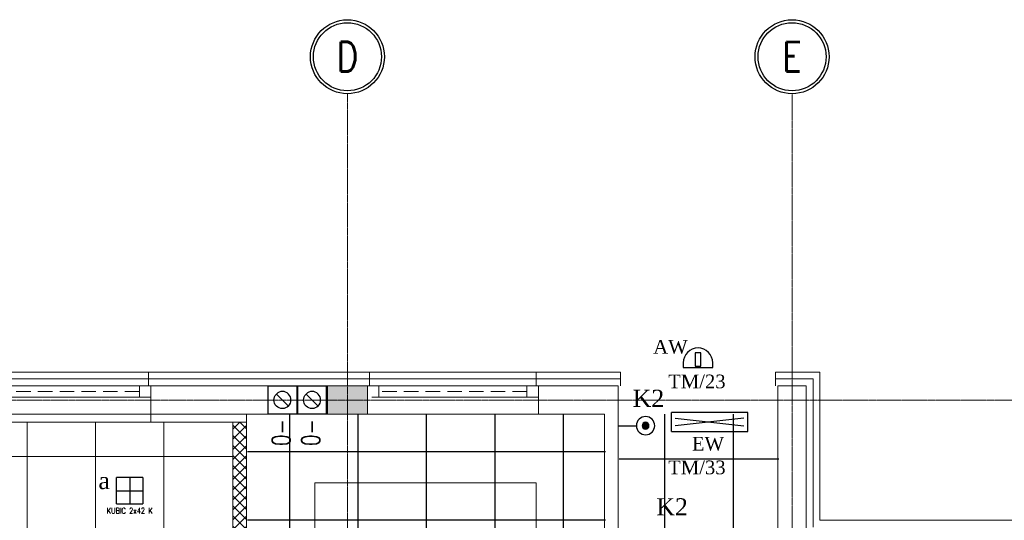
# Model space of a CAD drawing. Header units: centimetres. Extents: x 88729 to 133553, y -16225 to 14174.
# Tile 120 of 231: x 90571 to 91435, y -6277 to -5837. Entities that reach past the tile are written whole.
import ezdxf
from ezdxf.enums import TextEntityAlignment as Align

# ---------------------------------------------------------------- set-up
doc = ezdxf.new("R2010")
doc.units = ezdxf.units.CM
for name, pattern in [('ACAD_ISO04W100', [30.5, 24, -3, 0.5, -3]), ('CENTER2', [1.125, 0.75, -0.125, 0.125, -0.125]), ('DASHED', [19.05, 12.7, -6.35])]:
    doc.linetypes.add(name, pattern=pattern)
for name, color, linetype, lineweight in [('_E_ośw_opisy_AW', 1, 'Continuous', 9), ('A-SLUSARKA', 252, 'Continuous', 13), ('E_Istn_pozostaje', 132, 'Continuous', 25), ('PR_izolacja', 252, 'Continuous', 20), ('rz_zelbet', 252, 'Continuous', 20)]:
    doc.layers.add(name, color=color, linetype=linetype, lineweight=lineweight)
for name, color, linetype in [('A-MEBLE', 252, 'Continuous'), ('A-OS', 252, 'CENTER2'), ('A-rdzenie zelbetowe', 252, 'Continuous'), ('A-SCIANY', 252, 'Continuous'), ('A-SUFITY', 252, 'Continuous'), ('B-IWE', 252, 'Continuous'), ('B-IWE-KAN', 252, 'Continuous'), ('E_Istn', 170, 'Continuous'), ('E_opisy siły', 5, 'Continuous'), ('E_oswietlenie-opis2', 1, 'Continuous'), ('E_PODKLAD', 7, 'Continuous'), ('E_siła', 5, 'Continuous'), ('klinkier', 252, 'Continuous'), ('mat', 252, 'Continuous'), ('R-MET-IWE', 252, 'Continuous'), ('rz_wentylacja', 252, 'Continuous')]:
    doc.layers.add(name, color=color, linetype=linetype)
doc.styles.add('MM_050', font='romans.shx', dxfattribs={"width": 0.8, "height": 16})
doc.styles.add('old', font='BOOKOS.TTF')
doc.styles.add('ROMANS', font='ROMANS.SHX', dxfattribs={"width": 0.6})
doc.styles.get("Standard").update_dxf_attribs({"font": 'txt.shx'})
doc.linetypes.add('BATTING', pattern='A,0.00254,-2.54,[134,LTYPESHP.SHX,S=2.54,R=0,X=-2.54,Y=0],-5.08,[134,LTYPESHP.SHX,S=2.54,R=180,X=2.54,Y=0],-2.54', length=10.16254)

# ---------------------------------------------------------------- blocks, each defined once
blk = doc.blocks.new('RLX_9042650+6100')
at = {"ltscale": 0.1}
for p, q in [((11.6, 11.6), (-11.6, 11.6)), ((-11.6, -11.6), (-11.6, 11.6)), ((0, 11.6), (0, -11.6)), ((11.6, 11.6), (11.6, -11.6)), ((-11.6, 0), (11.6, 0)), ((-0.23, 0), (0, 0)), ((0, -0.23), (0, 0.23)), ((0, 0), (0.23, 0)), ((-11.6, -11.6), (11.6, -11.6))]:
    blk.add_line(p, q, dxfattribs=at)
at = {"ltscale": 0.1, "insert": (-20.2, -15.15), "char_height": 5, "width": 44.7643, "attachment_point": 1, "style": 'MM_050'}
blk.add_mtext('\\pt40;KUBIC 2x42 K', dxfattribs=at)
at = {"ltscale": 0.1, "flags": 9}
blk.add_attdef('RLXLUM', (0, 0), '', height=0.1, dxfattribs=at)
blk = doc.blocks.new('E_łącznik bistabilny IP20')
at = {"linetype": 'Continuous', "ltscale": 0.5}
blk.add_hatch(color=256, dxfattribs=at).paths.add_polyline_path([(-3, 24, 1), (3, 24, 1)])
blk.add_line((0, 0), (0, 16), dxfattribs=at)
for radius in [8, 3]:
    blk.add_circle((0, 24), radius, dxfattribs=at)
at = {"linetype": 'Continuous', "ltscale": 0.5, "style": 'old', "flags": 4}
blk.add_attdef('OBWÓD', (5.88, 29.43), '', height=12, dxfattribs=at)
blk = doc.blocks.new('_E_oprawa 1x38_AW')
at = {"linetype": 'Continuous', "ltscale": 0.5}
for p, q in [((2.5, 12.69), (-2.5, 12.69)), ((-2.5, 12.69), (-2.5, 1.19)), ((2.5, 1.19), (2.5, 12.69)), ((-13, 4), (-13, 0)), ((-13, 0), (13, 0)), ((-2.5, 1.19), (2.5, 1.19)), ((13, 0), (13, 4))]:
    blk.add_line(p, q, dxfattribs=at)
blk.add_arc((0, 4), 13, 0, 180, dxfattribs=at)
at = {"linetype": 'Continuous', "ltscale": 0.5, "style": 'old', "flags": 4}
for tag, p in [('OBWÓD', (15.09, 21.65)), ('LP', (-44.91, 21.65)), ('ROZDZ.', (-57.74, -19.16)), ('AWARYJNA', (32.54, -16.81))]:
    blk.add_attdef(tag, p, '', height=12, dxfattribs=at)
blk = doc.blocks.new('E_opis siły')
at = {"layer": 'E_siła', "linetype": 'Continuous', "ltscale": 0.5, "style": 'old', "flags": 4}
blk.add_attdef('OBWÓD', (0, 0), '', height=12, dxfattribs=at)
blk = doc.blocks.new('E_piktogramowa ex')
at = {"linetype": 'Continuous', "ltscale": 0.5}
for p, q in [((33.5, 8.43), (-33.5, 8.43)), ((-33.5, -8.23), (-33.5, 8.43)), ((30.11, 3.33), (-30.11, -3.33)), ((-30.11, 3.33), (30.11, -3.33)), ((33.5, -8.23), (33.5, 8.43)), ((-33.5, -8.23), (33.5, -8.23))]:
    blk.add_line(p, q, dxfattribs=at)
at = {"linetype": 'Continuous', "ltscale": 0.5, "style": 'old', "flags": 4}
for tag, p in [('ROZDZ.', (-79.2, -25.58)), ('AWARYJNA', (17.54, -24.96))]:
    blk.add_attdef(tag, p, '', height=12, dxfattribs=at)
blk = doc.blocks.new('OSKA_D')
at = {"linetype": 'Continuous'}
for radius in [25, 23]:
    blk.add_circle((0, -25), radius, dxfattribs=at)
at = {"style": 'ROMANS', "width": 0.8, "flags": 4}
blk.add_attdef('OS', text='', height=20, dxfattribs=at).set_placement((0, -25), align=Align.MIDDLE_CENTER)
blk = doc.blocks.new('IWE0W')
at = {"layer": 'B-IWE-KAN'}
blk.add_lwpolyline([(0.854, 0.854, -1), (0.146, 0.146), (0.854, 0.854, 1), (0.146, 0.146)], format="xyb", dxfattribs=at)
blk = doc.blocks.new('IWE0W011')
at = {"layer": 'B-IWE'}
blk.add_lwpolyline([(0, 0), (25, 0), (25, 25), (0, 25), (0, 0)], dxfattribs=at)
at = {"xscale": 15, "yscale": 15, "zscale": 15}
blk.add_blockref('IWE0W', (5, 5), dxfattribs=at)
at = {"layer": 'R-MET-IWE', "width": 0.75}
blk.add_attdef('NR', text='', height=9.5, dxfattribs=at).set_placement((12.5, 37), align=Align.MIDDLE)
blk = doc.blocks.new('A$Ce817dbbb')
at = {"layer": 'klinkier', "lineweight": 9, "ltscale": 0.1}
h = blk.add_hatch(dxfattribs=at)
h.set_pattern_fill('ANSI37', color=252, scale=50, style=0)
h.set_pattern_definition([(45, (-34168.379, 15027.049), (-4.4194174, 4.4194174), []), (135, (-34168.379, 15027.049), (-4.4194174, -4.4194174), [])])
h.paths.add_polyline_path([(-643.9, -16656.02), (-631.9, -16656.02), (-631.9, -17182.02), (-643.9, -17182.02)])
at = {"layer": 'rz_zelbet', "lineweight": 9, "ltscale": 0.1}
h = blk.add_hatch(dxfattribs=at)
h.set_pattern_fill('ANSI33', color=252, scale=40, style=0)
h.set_pattern_definition([(45, (-34168.379, 15027.049), (-7.0710678, 7.0710678), []), (45, (-34161.308, 15027.049), (-7.0710678, 7.0710678), [5, -2.5])])
h.paths.add_polyline_path([(-2060.9, -16624.02), (-2025.9, -16624.02), (-2025.9, -16649.02), (-2060.9, -16649.02)])
h.paths.add_polyline_path([(-1740.9, -16624.02), (-1705.9, -16624.02), (-1705.9, -16649.02), (-1740.9, -16649.02)])
h.paths.add_polyline_path([(-1420.9, -16624.02), (-1385.9, -16624.02), (-1385.9, -16649.02), (-1420.9, -16649.02)])
h.paths.add_polyline_path([(-1140.9, -16624.02), (-1105.9, -16624.02), (-1105.9, -16649.02), (-1140.9, -16649.02)])
h.paths.add_polyline_path([(-900.9, -16624.02), (-865.9, -16624.02), (-865.9, -16649.02), (-900.9, -16649.02)])
h.paths.add_polyline_path([(-560.9, -16624.02), (-525.9, -16624.02), (-525.9, -16649.02), (-560.9, -16649.02)])
at = {"layer": 'A-MEBLE', "color": 252, "lineweight": 9}
for p, q in [((-571.9, -16864.02), (-571.9, -16709.02)), ((-571.9, -16709.02), (-377.9, -16709.02)), ((-377.9, -16954.02), (-377.9, -16709.02))]:
    blk.add_line(p, q, dxfattribs=at)
at = {"layer": 'A-OS', "color": 252, "lineweight": 9, "ltscale": 2}
for p, q in [((-543.4, -20253.78), (-543.4, -16367.78)), ((-153.4, -20254.11), (-153.4, -16367.78)), ((-2608.23, -16636.52), (3323.95, -16636.52))]:
    blk.add_line(p, q, dxfattribs=at)
at = {"layer": 'A-rdzenie zelbetowe', "color": 252, "lineweight": 9, "ltscale": 0.1}
blk.add_lwpolyline([(-560.9, -16624.02), (-525.9, -16624.02), (-525.9, -16649.02), (-560.9, -16649.02)], close=True, dxfattribs=at)
blk.add_lwpolyline([(-560.9, -16624.02), (-525.9, -16624.02), (-525.9, -16649.02), (-560.9, -16649.02)], close=True, dxfattribs=at)
at = {"layer": 'A-SCIANY', "color": 252, "lineweight": 9, "ltscale": 3}
for p, q in [((-1422.9, -16612.02), (-303.9, -16612.02)), ((-717.9, -16612.02), (-717.9, -16624.02)), ((-523.9, -16612.02), (-523.9, -16624.02)), ((-377.9, -16612.02), (-377.9, -16624.02)), ((-303.9, -16624.02), (-303.9, -16612.02)), ((-167.9, -16612.02), (-128.9, -16612.02)), ((-167.9, -16624.02), (-167.9, -16612.02)), ((-128.9, -16742.02), (-128.9, -16612.02)), ((-715.9, -16656.02), (-715.9, -16624.02)), ((-525.9, -16649.02), (-525.9, -16624.02)), ((-375.9, -16649.02), (-375.9, -16624.02)), ((-305.9, -16649.02), (-305.9, -16624.02)), ((-165.9, -16649.02), (-165.9, -16624.02)), ((-631.9, -17182.02), (-631.9, -16649.02)), ((-631.9, -16649.02), (-317.9, -16649.02)), ((-317.9, -17314.02), (-317.9, -16649.02)), ((-305.9, -17314.02), (-305.9, -16649.02)), ((-165.9, -17301.02), (-165.9, -16649.02)), ((-165.9, -16649.02), (-165.9, -16649.02)), ((-1420.9, -16656.02), (-643.9, -16656.02)), ((-643.9, -17182.02), (-643.9, -16656.02)), ((-128.9, -16742.02), (987.1, -16742.02))]:
    blk.add_line(p, q, dxfattribs=at)
at = {"layer": 'A-SLUSARKA', "color": 252, "linetype": 'DASHED', "lineweight": 9}
for points in [[(-865.9, -16624.02), (-715.9, -16624.02), (-715.9, -16634.02), (-865.9, -16634.02), (-865.9, -16624.02), (-855.9, -16624.02), (-855.9, -16634.02), (-725.9, -16634.02), (-725.9, -16624.02), (-725.9, -16629.02), (-855.9, -16629.02), (-855.9, -16629.02), (-855.9, -16629.02), (-855.9, -16629.02)], [(-525.9, -16624.02), (-375.9, -16624.02), (-375.9, -16634.02), (-525.9, -16634.02), (-525.9, -16624.02), (-515.9, -16624.02), (-515.9, -16634.02), (-385.9, -16634.02), (-385.9, -16624.02), (-385.9, -16629.02), (-515.9, -16629.02), (-515.9, -16629.02), (-515.9, -16629.02), (-515.9, -16629.02)]]:
    blk.add_lwpolyline(points, dxfattribs=at)
at = {"layer": 'A-SUFITY', "ltscale": 0.1}
for p, q in [((-593.9, -17314.02), (-593.9, -16649.02)), ((-533.9, -17314.02), (-533.9, -16649.02)), ((-473.9, -17314.02), (-473.9, -16649.02)), ((-413.9, -17314.02), (-413.9, -16649.02)), ((-353.9, -17314.02), (-353.9, -16649.02)), ((-353.9, -17314.02), (-353.9, -16649.02)), ((-264.9, -17314.02), (-264.9, -16649.02)), ((-204.9, -17301.02), (-204.9, -16649.02)), ((-630.9, -16681.52), (-316.9, -16681.52)), ((-304.9, -16688.02), (-164.9, -16688.02)), ((-630.9, -16741.52), (-316.9, -16741.52))]:
    blk.add_line(p, q, dxfattribs=at)
at = {"layer": 'A-SUFITY', "color": 252, "lineweight": 9, "ltscale": 0.1}
for p, q in [((-824.4, -16656), (-824.4, -17307.02)), ((-764.4, -16656), (-764.4, -17307.02)), ((-704.4, -16656), (-704.4, -17307.02)), ((-643.9, -16686.02), (-2303.9, -16686.02))]:
    blk.add_line(p, q, dxfattribs=at)
at = {"layer": 'mat', "color": 252, "lineweight": 9}
for p, q in [((-1407.9, -16624.02), (-305.9, -16624.02)), ((-165.9, -16624.02), (-140.9, -16624.02)), ((-140.9, -16754.02), (-140.9, -16624.02)), ((-1420.9, -16649.02), (-643.9, -16649.02))]:
    blk.add_line(p, q, dxfattribs=at)
at = {"layer": 'mat', "color": 252, "lineweight": 9, "ltscale": 0.1}
for p, q in [((-643.9, -16649.02), (-617.9, -16649.02)), ((-643.9, -16656.02), (-631.9, -16656.02))]:
    blk.add_line(p, q, dxfattribs=at)
at = {"layer": 'PR_izolacja', "color": 252, "linetype": 'BATTING', "lineweight": 9, "ltscale": 0.28}
for p, q in [((-1422.9, -16618.02), (-303.9, -16618.02)), ((-167.9, -16618.02), (-134.9, -16618.02)), ((-134.9, -16748.02), (-134.9, -16618.02))]:
    blk.add_line(p, q, dxfattribs=at)
at = {"layer": 'A-OS', "color": 252, "linetype": 'ACAD_ISO04W100', "lineweight": 9, "ltscale": 5, "xscale": 1.297612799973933, "yscale": 1.297612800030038, "zscale": 1.2976128, "rotation": 359.8402543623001}
for p, values in [((-543.31, -16302.9), {'OS': 'D'}), ((-153.31, -16302.9), {'OS': 'E'})]:
    blk.add_blockref('OSKA_D', p, dxfattribs=at).add_auto_attribs(values)
at = {"layer": 'rz_wentylacja', "color": 252, "lineweight": 9}
ref = blk.add_blockref('IWE0W011', (-612.9, -16624.02), dxfattribs=dict(at, xscale=-1, rotation=180))
ref.add_attrib('NR', '0-', (-593.54, -16676.9), dxfattribs={"layer": 'R-MET-IWE', "height": 16, "rotation": 90, "width": 0.75})
ref = blk.add_blockref('IWE0W011', (-586.9, -16624.02), dxfattribs=dict(at, xscale=-1, rotation=180))
ref.add_attrib('NR', '0-', (-567.54, -16676.9), dxfattribs={"layer": 'R-MET-IWE', "height": 16, "rotation": 90, "width": 0.75})
at = {"layer": 'R-MET-IWE', "color": 252, "lineweight": 9, "width": 0.75}
for tag, rotation, p in [('0-', 90, (-1139.05, -4143.61)), ('0-', 90, (-1113.05, -4143.61)), ('0-', 90, (-1087.05, -4143.61)), ('2-', 90, (-796.05, -4143.61)), ('2-', 90, (-505.05, -4143.61)), ('0-', 90, (-480.05, -4143.61)), ('0-', 90, (-456.05, -4143.61)), ('2-', 90, (-166.05, -4143.61)), ('2-', 90, (-625.66, -4833.61)), ('2-', 90, (-599.66, -4833.61)), ('2-', 90, (-573.66, -4833.61)), ('0-', 180, (-2169.64, -4848.47)), ('0-', 180, (-2169.64, -4873.47)), ('0-', 180, (-2169.64, -4899.47)), ('-2', 90, (-1661.47, -4961.65)), ('-2', 90, (-1636.47, -4961.65)), ('0-', 270, (-1489.78, -4968.06)), ('0-', 270, (-1464.78, -4968.06)), ('0-', 270, (-1439.78, -4968.06)), ('0-', 270, (-1364.78, -4968.06)), ('0-', 270, (-1339.78, -4968.06)), ('0-', 270, (-1314.78, -4968.06)), ('0-', 270, (328.22, -4968.06)), ('0-', 270, (354.22, -4968.06)), ('0-', 270, (1256.22, -4968.06)), ('0-', 270, (1282.22, -4968.06)), ('0-', 90, (-513.05, -5496.61)), ('0-', 90, (-487.05, -5496.61)), ('K.S.-', 90, (-487.05, -5766.11)), ('0-', 90, (-513.05, -5766.11)), ('1-', 90, (-539.05, -6114.61)), ('0-', 90, (-513.05, -6114.61)), ('0-', 90, (-487.05, -6114.61)), ('0-', 90, (301.95, -6545.61)), ('0-', 90, (327.95, -6545.61)), ('0-', 90, (353.95, -6545.61)), ('0-', 90, (416.11, -6545.61)), ('0-', 90, (1255.95, -6545.61)), ('0-', 90, (1281.95, -6545.61)), ('1-', 90, (2382.95, -6845.61)), ('1-', 90, (2408.95, -6845.61)), ('1-', 90, (2434.95, -6845.61)), ('1-', 90, (2827.95, -6845.61)), ('1-', 90, (2853.95, -6845.61)), ('1-', 90, (2879.95, -6845.61)), ('<-2', 90, (-910.64, -10482.41)), ('2->', 90, (-718.15, -10854.38)), ('2->', 90, (-692.15, -10854.38)), ('2->', 90, (-744.15, -10870.8)), ('-0', 90, (-186.09, -12450.12)), ('1-', 90, (2264.47, -12866.38)), ('1-', 90, (2290.47, -12866.38)), ('1-', 90, (2316.47, -12866.38)), ('1-', 90, (2709.47, -12866.38)), ('1-', 90, (2735.47, -12866.38)), ('1-', 90, (2761.47, -12866.38)), ('<-KL', 90, (-700.01, -16780.91)), ('-0', 90, (-179.94, -18957.53)), ('0->', 90, (-1257.53, -23179.05)), ('0->', 90, (-1231.53, -23179.05)), ('0->', 90, (-1205.53, -23179.05)), ('0->', 90, (-600.53, -23179.05)), ('0->', 90, (-574.53, -23179.05)), ('0->', 90, (-1692.53, -24074.05)), ('0->', 90, (-1666.53, -24074.05)), ('0->', 90, (-1640.53, -24074.05)), ('0->', 90, (-1486.53, -24074.05)), ('0->', 90, (-1460.53, -24074.05)), ('0->', 90, (-1434.53, -24074.05)), ('<-0', 90, (-499.82, -24383.56)), ('<-0', 90, (-298.11, -24383.56)), ('<-0', 180, (-587.12, -25088.86)), ('<-0', 270, (-496.63, -25202.68)), ('<-0', 180, (-1353.25, -25419.36)), ('<-0', 180, (-1187.25, -25444.1)), ('<-0', 90, (-179.61, -25454.22)), ('<-0', 90, (-69.59, -26375.36)), ('<-0', 90, (-43.59, -26375.36))]:
    blk.add_attdef(tag, text='', height=17, rotation=rotation, dxfattribs=at).set_placement(p, align=Align.MIDDLE)
for tag, p in [('2-', (1424.81, -4179.2)), ('2-', (1424.81, -4205.2)), ('K.S.-', (-76.89, -4264.2)), ('KL-', (-613.13, -4292.18)), ('1-', (-613.13, -4312.18)), ('1-', (-613.13, -4332.18)), ('K.S.-', (1414.13, -4333.66)), ('0-', (-70.19, -4341.2)), ('0-', (469.81, -4341.2)), ('1-', (-613.13, -4352.18)), ('0-', (1424.81, -4361.2)), ('0-', (-70.19, -4367.2)), ('1-', (469.81, -4367.2)), ('0-', (1099.81, -4368.2)), ('2-', (1424.81, -4387.2)), ('1-', (-70.19, -4393.2)), ('1-', (469.81, -4393.2)), ('1-', (1099.81, -4394.2)), ('2-', (1424.81, -4413.2)), ('2-', (-70.19, -4419.2)), ('2-', (1099.81, -4420.2)), ('K.S.-', (-76.89, -4445.2)), ('2-', (469.81, -4444.2)), ('2-', (1099.81, -4446.2)), ('2-', (469.81, -4470.2)), ('2-', (-825.19, -4496.2)), ('2-', (-825.19, -4522.2)), ('2-', (-70.19, -4574.2)), ('2-', (-70.19, -4600.2)), ('K.S.-', (1089.13, -4600.66)), ('2-', (1099.81, -4653.2)), ('2-', (-70.19, -4669.2)), ('2-', (1099.81, -4679.2)), ('-1', (1806.78, -4690.78)), ('1-', (-70.19, -4695.2)), ('2-', (1099.81, -4705.2)), ('-1', (1806.78, -4716.3)), ('K.S.-', (-73.2, -4721.2)), ('-1', (1806.78, -4743.07)), ('FR-', (-70.19, -4747.2)), ('0-', (-1066.19, -6382.7)), ('0-', (-1066.19, -6408.7)), ('2-', (1729.81, -6586.2)), ('2-', (1729.81, -6612.2)), ('2-', (1729.81, -6638.2)), ('2-', (1729.81, -6664.2)), ('K.S.-', (469.81, -6788.2)), ('1-', (-962.19, -6915.2)), ('1-', (-460.19, -6923.2)), ('1-', (469.81, -6923.2)), ('2-', (1729.81, -6923.2)), ('1-', (-460.19, -6949.2)), ('1-', (469.81, -6949.2)), ('2-', (1729.81, -6949.2)), ('K.S.-', (2901.81, -6960.2)), ('2-', (1729.81, -6975.2)), ('2-', (1729.81, -7001.2)), ('2-', (-460.19, -7026.2)), ('0-', (469.81, -7026.2)), ('2-', (-460.19, -7052.2)), ('0-', (469.81, -7052.2)), ('2-', (-460.19, -7078.2)), ('2-', (469.81, -7078.2)), ('1-', (2901.81, -7088.2)), ('2-', (469.81, -7104.2)), ('1-', (2901.81, -7114.2)), ('0-', (1729.81, -7131.2)), ('2-', (-460.19, -7141.2)), ('0-', (1729.81, -7157.2)), ('2-', (-460.19, -7167.2)), ('2-', (469.81, -7181.2)), ('2-', (1729.81, -7183.2)), ('0-', (-460.19, -7193.2)), ('2-', (469.81, -7207.2)), ('2-', (1729.81, -7209.2)), ('K.S.-', (-470.87, -7217.66)), ('2-', (469.81, -7233.2)), ('2-', (1729.81, -7235.2)), ('1-', (-460.19, -7245.2)), ('2-', (469.81, -7259.2)), ('2-', (1729.81, -7261.2)), ('2-', (1729.81, -7287.2)), ('2-', (-460.19, -7297.2)), ('2->', (-943.67, -10542.97)), ('-1', (1688.29, -10711.55)), ('-1', (1688.29, -10737.55)), ('-1', (1688.29, -10763.55)), ('<-2', (1685.55, -12605.39)), ('2->', (1611.33, -12636.47)), ('2->', (1611.33, -12658.97)), ('2->', (1590.77, -12684.97)), ('K.S.-', (2783.33, -12980.97)), ('2->', (-578.67, -13046.97)), ('2->', (-578.67, -13072.97)), ('<-2', (-476.88, -13105.94)), ('1-', (2783.33, -13108.97)), ('1-', (2783.33, -13134.97)), ('<-1', (-610.79, -16857.83)), ('<-1', (-610.79, -16877.83)), ('<-1', (1688.29, -17218.96)), ('<-1', (1688.29, -17244.96)), ('<-1', (1688.29, -17270.96)), ('<-1', (-478.91, -18553.43)), ('<-0', (-2287.98, -23879.57)), ('<-0', (-2287.98, -23905.57)), ('<-0', (-2287.98, -23931.57)), ('<-0', (-343.08, -24738.18)), ('<-0', (-478.91, -25059.68))]:
    blk.add_attdef(tag, text='', height=17, dxfattribs=at).set_placement(p, align=Align.MIDDLE)

msp = doc.modelspace()

# ---------------------------------------------------------------- block references
at = {"layer": 'E_Istn', "linetype": 'Continuous'}
ref = msp.add_blockref('_E_oprawa 1x38_AW', (91165.98, -6142.45), dxfattribs=at)
ref.add_attrib('AWARYJNA', 'AW', (91126.72, -6130.44), dxfattribs={"layer": '_E_ośw_opisy_AW', "color": 0, "linetype": 'Continuous', "ltscale": 0.5, "height": 12, "style": 'old'})
ref = msp.add_blockref('E_piktogramowa ex', (91176.13, -6190.45), dxfattribs=at)
ref.add_attrib('AWARYJNA', 'EW', (91160.64, -6215.41), dxfattribs={"layer": 'E_oswietlenie-opis2', "color": 0, "linetype": 'Continuous', "ltscale": 0.5, "height": 12, "style": 'old'})
at = {"layer": 'E_Istn'}
msp.add_blockref('RLX_9042650+6100', (90667.48, -6250.62, 350), dxfattribs=at)
at = {"layer": 'E_Istn_pozostaje', "xscale": -1, "rotation": 270}
msp.add_blockref('E_łącznik bistabilny IP20', (91095.98, -6193.63), dxfattribs=at)
at = {"layer": 'E_opisy siły', "linetype": 'Continuous'}
ref = msp.add_blockref('E_opis siły', (91200.26, -6160.78), dxfattribs=dict(at, xscale=-1))
ref.add_attrib('OBWÓD', 'TM/23', (91139.84, -6160.78), dxfattribs={"color": 3, "linetype": 'Continuous', "ltscale": 0.5, "height": 12, "style": 'old'})
ref = msp.add_blockref('E_opis siły', (91200.26, -6236.2), dxfattribs=dict(at, xscale=-1))
ref.add_attrib('OBWÓD', 'TM/33', (91139.84, -6236.2), dxfattribs={"color": 3, "linetype": 'Continuous', "ltscale": 0.5, "height": 12, "style": 'old'})
at = {"layer": 'E_PODKLAD'}
msp.add_blockref('A$Ce817dbbb', (91401.87, 10465.39), dxfattribs=at)

# ---------------------------------------------------------------- texts
at = {"layer": 'E_Istn', "style": 'old'}
for s, p in [('a', (90640.1, -6249.24, -350)), ('K2', (91129.43, -6272.26, -350))]:
    msp.add_text(s, height=15, dxfattribs=at).set_placement(p)
at = {"layer": 'E_Istn_pozostaje', "style": 'old'}
msp.add_text('K2', height=15, dxfattribs=at).set_placement((91108.7, -6177.09))

doc.saveas('drawing.dxf')
